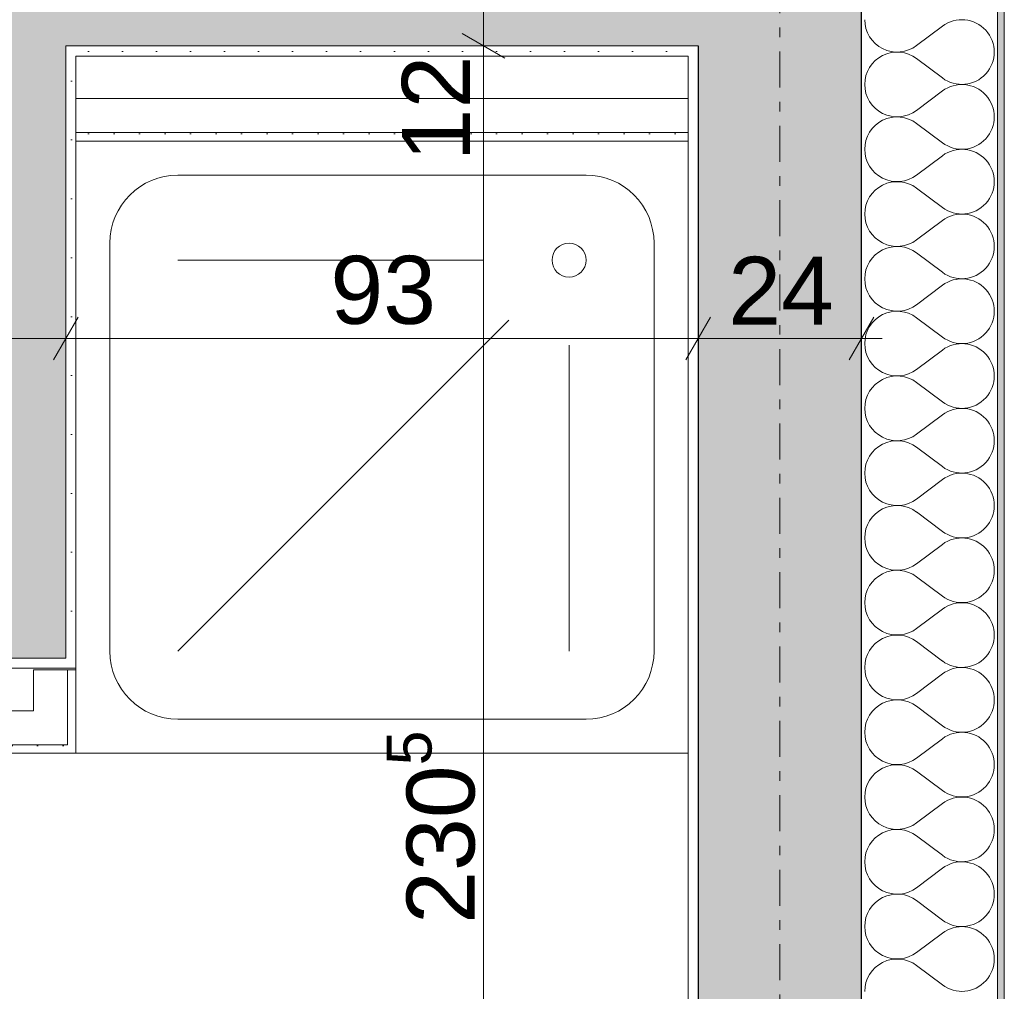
# Model space of a CAD drawing. Extents: x 100 to 2982, y 37 to 2050.
# Tile 128 of 135: x 2036 to 2181, y 1565 to 1708. Entities that reach past the tile are written whole.
import ezdxf
from ezdxf.xclip import XClip

# ---------------------------------------------------------------- set-up
doc = ezdxf.new("R2010")
doc.units = 0
doc.header["$MEASUREMENT"] = 0
doc.header["$XCLIPFRAME"] = 0
doc.linetypes.add('Przerywana podwójnie', pattern=[54.680554, 26.458333, -10.583333, 7.055556, -10.583333])
for name, color, linetype in [('299-A Wymiary Opisy', 7, 'Continuous'), ('330-W Wyposażenie', 7, 'Continuous'), ('410-K Osie', 7, 'Continuous'), ('420-K Ściany', 7, 'Continuous'), ('820-G Rysunki Obrazki', 7, 'Continuous'), ('A_ŚCIANY ZEWNĘTRZNE', 7, 'Continuous')]:
    doc.layers.add(name, color=color, linetype=linetype)
doc.styles.add('STYL_AUTOMATYCZNY_3', font='txt')
doc.styles.add('STYL_AUTOMATYCZNY_7', font='txt')
pattern_1 = [(0, (-18316.349, -206.5255), (0, 8.660254), [0, -5]), (0, (-18313.849, -202.195), (0, 8.660254), [0, -5])]
pattern_2 = [(0, (-18316.349, -206.5255), (0, 3.75), [0, -3.75])]

# ---------------------------------------------------------------- blocks, each defined once
blk = doc.blocks.new('*X9')
at = {"layer": '420-K Ściany', "color": 174, "linetype": 'Continuous', "lineweight": 5, "ltscale": 0.2}
for p, q in [((2171.71, 1706.81), (2167.9, 1703.95)), ((2171.71, 1699.19), (2167.9, 1702.05)), ((2171.71, 1697.28), (2167.9, 1694.43)), ((2171.71, 1689.66), (2167.9, 1692.52)), ((2171.71, 1687.76), (2167.9, 1684.9)), ((2171.71, 1680.14), (2167.9, 1683)), ((2171.71, 1678.24), (2167.9, 1675.38)), ((2171.71, 1670.62), (2167.9, 1673.47)), ((2171.71, 1668.71), (2167.9, 1665.86)), ((2171.71, 1661.09), (2167.9, 1663.95)), ((2171.71, 1659.19), (2167.9, 1656.33)), ((2171.71, 1651.57), (2167.9, 1654.43)), ((2171.71, 1649.66), (2167.9, 1646.81)), ((2171.71, 1642.05), (2167.9, 1644.9)), ((2171.71, 1640.14), (2167.9, 1637.28)), ((2171.71, 1632.52), (2167.9, 1635.38)), ((2171.71, 1630.62), (2167.9, 1627.76)), ((2171.71, 1623), (2167.9, 1625.86)), ((2171.71, 1621.09), (2167.9, 1618.24)), ((2171.71, 1613.47), (2167.9, 1616.33)), ((2171.71, 1611.57), (2167.9, 1608.71)), ((2171.71, 1603.95), (2167.9, 1606.81)), ((2171.71, 1602.05), (2167.9, 1599.19)), ((2171.71, 1594.43), (2167.9, 1597.28)), ((2171.71, 1592.52), (2167.9, 1589.66)), ((2171.71, 1584.9), (2167.9, 1587.76)), ((2171.71, 1583), (2167.9, 1580.14)), ((2171.71, 1575.38), (2167.9, 1578.24)), ((2171.71, 1573.47), (2167.9, 1570.62)), ((2171.71, 1565.86), (2167.9, 1568.71))]:
    blk.add_line(p, q, dxfattribs=at)
for centre, start, end in [((2165.04, 1707.76), 180, 306.8699), ((2174.56, 1703), 233.1301, 126.8699), ((2165.04, 1698.24), 53.1301, 180), ((2165.04, 1698.24), 180, 306.8699), ((2174.56, 1693.47), 233.1301, 126.8699), ((2165.04, 1688.71), 53.1301, 180), ((2165.04, 1688.71), 180, 306.8699), ((2174.56, 1683.95), 233.1301, 126.8699), ((2165.04, 1679.19), 53.1301, 180), ((2165.04, 1679.19), 180, 306.8699), ((2174.56, 1674.43), 233.1301, 126.8699), ((2165.04, 1669.66), 53.1301, 180), ((2165.04, 1669.66), 180, 306.8699), ((2174.56, 1664.9), 233.1301, 126.8699), ((2165.04, 1660.14), 53.1301, 180), ((2165.04, 1660.14), 180, 306.8699), ((2174.56, 1655.38), 233.1301, 126.8699), ((2165.04, 1650.62), 53.1301, 180), ((2165.04, 1650.62), 180, 306.8699), ((2174.56, 1645.86), 233.1301, 126.8699), ((2165.04, 1641.09), 53.1301, 180), ((2165.04, 1641.09), 180, 306.8699), ((2174.56, 1636.33), 233.1301, 126.8699), ((2165.04, 1631.57), 53.1301, 180), ((2165.04, 1631.57), 180, 306.8699), ((2174.56, 1626.81), 233.1301, 126.8699), ((2165.04, 1622.05), 53.1301, 180), ((2165.04, 1622.05), 180, 306.8699), ((2174.56, 1617.28), 233.1301, 126.8699), ((2165.04, 1612.52), 53.1301, 180), ((2165.04, 1612.52), 180, 306.8699), ((2174.56, 1607.76), 233.1301, 126.8699), ((2165.04, 1603), 53.1301, 180), ((2165.04, 1603), 180, 306.8699), ((2174.56, 1598.24), 233.1301, 126.8699), ((2165.04, 1593.47), 53.1301, 180), ((2165.04, 1593.47), 180, 306.8699), ((2174.56, 1588.71), 233.1301, 126.8699), ((2165.04, 1583.95), 53.1301, 180), ((2165.04, 1583.95), 180, 306.8699), ((2174.56, 1579.19), 233.1301, 126.8699), ((2165.04, 1574.43), 53.1301, 180), ((2165.04, 1574.43), 180, 306.8699), ((2174.56, 1569.66), 233.1301, 126.8699), ((2165.04, 1564.9), 53.1301, 180)]:
    blk.add_arc(centre, 4.76, start, end, dxfattribs=at)
blk = doc.blocks.new('Rysunek_1_1', base_point=(-18316.35, -206.53))
at = {"layer": '420-K Ściany', "linetype": 'Continuous', "lineweight": 5}
h = blk.add_hatch(dxfattribs=at)
h.set_pattern_fill('Tynk_0001', color=176, style=0, pattern_type=2)
h.set_pattern_definition(pattern_1)
h.paths.add_polyline_path([(2179.8, 1821.51), (2179.8, 575.51), (2180.8, 575.51), (2180.8, 1821.51)])
at = {"layer": '420-K Ściany', "linetype": 'Continuous', "lineweight": 13}
for points in [[(2030.8, 1715.91), (2030.8, 1703.91), (2042.8, 1703.91), (2042.8, 1715.91)], [(2042.8, 1715.91), (2042.8, 1703.91), (2044.3, 1703.91), (2044.3, 1715.91)], [(2044.3, 1703.91), (2134.3, 1703.91), (2134.3, 1715.91), (2044.3, 1715.91)], [(2134.3, 1715.91), (2134.3, 1703.91), (2135.8, 1703.91), (2135.8, 1715.91)], [(2135.8, 1715.91), (2135.8, 1703.91), (2159.8, 1703.91), (2159.8, 1715.91)], [(2030.8, 1703.91), (2030.8, 1625.91), (2042.8, 1625.91), (2042.8, 1703.91)], [(2135.8, 1703.91), (2135.8, 1473.51), (2159.8, 1473.51), (2159.8, 1703.91)], [(2030.8, 1625.91), (2042.8, 1613.91), (2042.8, 1625.91)], [(2030.8, 1613.91), (2042.8, 1613.91), (2030.8, 1625.91)]]:
    blk.add_hatch(color=62, dxfattribs=at).paths.add_polyline_path(points)
at = {"layer": '420-K Ściany', "linetype": 'Continuous', "lineweight": 5}
h = blk.add_hatch(dxfattribs=at)
h.set_pattern_fill('Tynk_0001', color=180, style=0, pattern_type=2)
h.set_pattern_definition(pattern_1)
h.paths.add_polyline_path([(2042.8, 1703.91), (2042.8, 1702.41), (2044.3, 1702.41), (2044.3, 1703.91)])
h = blk.add_hatch(dxfattribs=at)
h.set_pattern_fill('Tynk_0001', color=180, style=0, pattern_type=2)
h.set_pattern_definition(pattern_1)
h.paths.add_polyline_path([(2044.3, 1702.41), (2134.3, 1702.41), (2134.3, 1703.91), (2044.3, 1703.91)])
h = blk.add_hatch(dxfattribs=at)
h.set_pattern_fill('Tynk_0001', color=180, style=0, pattern_type=2)
h.set_pattern_definition(pattern_1)
h.paths.add_polyline_path([(2134.3, 1703.91), (2134.3, 1702.41), (2135.8, 1702.41), (2135.8, 1703.91)])
h = blk.add_hatch(dxfattribs=at)
h.set_pattern_fill('Tynk_0001', color=180, style=0, pattern_type=2)
h.set_pattern_definition(pattern_1)
h.paths.add_polyline_path([(2042.8, 1702.41), (2042.8, 1613.91), (2044.3, 1613.91), (2044.3, 1702.41)])
h = blk.add_hatch(dxfattribs=at)
h.set_pattern_fill('Tynk_0001', color=180, style=0, pattern_type=2)
h.set_pattern_definition(pattern_1)
h.paths.add_polyline_path([(2134.3, 1702.41), (2134.3, 1475.01), (2135.8, 1475.01), (2135.8, 1702.41)])
h = blk.add_hatch(dxfattribs=at)
h.set_pattern_fill('Tynk_0001', color=180, style=0, pattern_type=2)
h.set_pattern_definition(pattern_1)
h.paths.add_polyline_path([(2042.8, 1613.91), (1924.3, 1613.91), (1924.3, 1612.41), (2042.8, 1612.41)])
h = blk.add_hatch(dxfattribs=at)
h.set_pattern_fill('Tynk_0001', color=180, style=0, pattern_type=2)
h.set_pattern_definition(pattern_1)
h.paths.add_polyline_path([(2042.8, 1613.91), (2044.3, 1612.41), (2044.3, 1613.91)])
h = blk.add_hatch(dxfattribs=at)
h.set_pattern_fill('Tynk_0001', color=180, style=0, pattern_type=2)
h.set_pattern_definition(pattern_1)
h.paths.add_polyline_path([(2042.8, 1612.41), (2044.3, 1612.41), (2042.8, 1613.91)])
at = {"layer": 'A_ŚCIANY ZEWNĘTRZNE', "linetype": 'Continuous', "lineweight": 5}
h = blk.add_hatch(dxfattribs=at)
h.set_pattern_fill('Gips_0001', color=177, style=0, pattern_type=2)
h.set_pattern_definition(pattern_2)
h.paths.add_polyline_path([(2044.3, 1689.91), (2134.3, 1689.91), (2134.3, 1691.16), (2044.3, 1691.16)])
h = blk.add_hatch(dxfattribs=at)
h.set_pattern_fill('Gips_0001', color=177, style=0, pattern_type=2)
h.set_pattern_definition(pattern_2)
h.paths.add_polyline_path([(2044.3, 1601.16), (2044.3, 1612.15), (2043.05, 1612.15), (2043.05, 1601.16)])
h = blk.add_hatch(dxfattribs=at)
h.set_pattern_fill('Gips_0001', color=177, style=0, pattern_type=2)
h.set_pattern_definition(pattern_2)
h.paths.add_polyline_path([(2043.05, 1601.16), (1924.3, 1601.16), (1924.3, 1599.91), (2043.05, 1599.91)])
h = blk.add_hatch(dxfattribs=at)
h.set_pattern_fill('Gips_0001', color=177, style=0, pattern_type=2)
h.set_pattern_definition(pattern_2)
h.paths.add_polyline_path([(2043.05, 1599.91), (2044.3, 1599.91), (2043.05, 1601.16)])
h = blk.add_hatch(dxfattribs=at)
h.set_pattern_fill('Gips_0001', color=177, style=0, pattern_type=2)
h.set_pattern_definition(pattern_2)
h.paths.add_polyline_path([(2043.05, 1601.16), (2044.3, 1599.91), (2044.3, 1601.16)])
at = {"layer": '299-A Wymiary Opisy', "color": 85, "linetype": 'Continuous', "lineweight": 13, "ltscale": 0.2}
for p, q in [((2104.23, 1703.91), (2104.23, 1715.91)), ((2108.92, 1703.91), (2099.55, 1703.91)), ((2104.23, 1473.51), (2104.23, 1703.91)), ((2042.8, 1656.21), (2042.8, 1665.58)), ((2135.8, 1656.21), (2135.8, 1665.58)), ((2159.8, 1656.21), (2159.8, 1665.58)), ((2030.8, 1660.9), (2042.8, 1660.9)), ((2042.8, 1660.9), (2135.8, 1660.9)), ((2135.8, 1660.9), (2159.8, 1660.9)), ((2159.8, 1660.9), (2162.86, 1660.9))]:
    blk.add_line(p, q, dxfattribs=at)
at = {"layer": '299-A Wymiary Opisy', "color": 45, "linetype": 'Continuous', "lineweight": 15, "ltscale": 0.2}
for p, q in [((2101.11, 1705.72), (2107.36, 1702.11)), ((2044.61, 1664.02), (2041, 1657.77)), ((2137.61, 1664.02), (2134, 1657.77)), ((2158, 1657.77), (2161.61, 1664.02))]:
    blk.add_line(p, q, dxfattribs=at)
at = {"layer": '330-W Wyposażenie', "color": 75, "linetype": 'Continuous', "lineweight": 15, "ltscale": 0.2}
for p, q in [((2119.3, 1684.91), (2059.3, 1684.91)), ((2049.3, 1674.91), (2049.3, 1614.91)), ((2129.3, 1614.91), (2129.3, 1674.91)), ((2104.3, 1672.41), (2059.3, 1672.41)), ((2107.96, 1663.57), (2059.3, 1614.91)), ((2116.8, 1659.91), (2116.8, 1614.91)), ((2059.3, 1604.91), (2119.3, 1604.91))]:
    blk.add_line(p, q, dxfattribs=at)
at = {"layer": '330-W Wyposażenie', "color": 75, "linetype": 'Continuous', "lineweight": 15, "ltscale": 0.2, "flags": 128}
blk.add_lwpolyline([(2044.3, 1689.91), (2044.3, 1599.91), (2134.3, 1599.91), (2134.3, 1689.91)], close=True, dxfattribs=at)
at = {"layer": '330-W Wyposażenie', "color": 75, "linetype": 'Continuous', "lineweight": 15, "ltscale": 0.2}
blk.add_circle((2116.8, 1672.41), 2.5, dxfattribs=at)
for centre, start, end in [((2059.3, 1674.91), 90, 180), ((2119.3, 1674.91), 0, 90), ((2059.3, 1614.91), 180, 270), ((2119.3, 1614.91), 270, 0)]:
    blk.add_arc(centre, 10, start, end, dxfattribs=at)
at = {"layer": '410-K Osie', "color": 4, "linetype": 'Przerywana podwójnie', "lineweight": 13, "ltscale": 0.2}
blk.add_line((2147.8, 1801.51), (2147.8, 517.46), dxfattribs=at)
blk.add_line((2147.8, 1801.51), (2147.8, 517.46), dxfattribs=at)
at = {"layer": '420-K Ściany', "color": 67, "linetype": 'Continuous', "lineweight": 13, "ltscale": 0.2}
for p, q in [((2179.8, 595.51), (2179.8, 1801.51)), ((2042.8, 1703.91), (2044.3, 1703.91)), ((2042.8, 1625.91), (2042.8, 1703.91)), ((2042.8, 1703.91), (2044.3, 1703.91)), ((2044.3, 1703.91), (2134.3, 1703.91)), ((2134.3, 1703.91), (2135.8, 1703.91)), ((2134.3, 1703.91), (2135.8, 1703.91)), ((2042.8, 1613.91), (2042.8, 1625.91)), ((2042.8, 1613.91), (2042.8, 1625.91)), ((2030.8, 1613.91), (2042.8, 1613.91))]:
    blk.add_line(p, q, dxfattribs=at)
at = {"layer": '420-K Ściany', "color": 27, "linetype": 'Continuous', "lineweight": 25, "ltscale": 0.2}
for p, q in [((2159.8, 1703.91), (2159.8, 1715.91)), ((2135.8, 1703.91), (2135.8, 1473.51)), ((2159.8, 1473.51), (2159.8, 1703.91))]:
    blk.add_line(p, q, dxfattribs=at)
at = {"layer": '420-K Ściany', "color": 47, "linetype": 'Continuous', "lineweight": 15, "ltscale": 0.2, "flags": 128}
for points in [[(2180.8, 574.51), (2180.8, 1822.51)], [(2044.3, 1613.91), (2044.3, 1702.41)], [(2044.3, 1702.41), (2134.3, 1702.41)], [(2134.3, 1702.41), (2134.3, 1475.01)], [(2044.3, 1612.41), (2044.3, 1613.91)], [(1924.3, 1612.41), (2044.3, 1612.41)]]:
    blk.add_lwpolyline(points, dxfattribs=at)
at = {"layer": 'A_ŚCIANY ZEWNĘTRZNE', "color": 47, "linetype": 'Continuous', "lineweight": 15, "ltscale": 0.2}
for p, q in [((2044.3, 1691.16), (2134.3, 1691.16)), ((2043.05, 1606.16), (2043.05, 1612.15)), ((2043.05, 1601.16), (2043.05, 1606.16)), ((1924.3, 1601.16), (2038.05, 1601.16)), ((2038.05, 1601.16), (2043.05, 1601.16)), ((2038.05, 1601.16), (2043.05, 1601.16))]:
    blk.add_line(p, q, dxfattribs=at)
at = {"layer": 'A_ŚCIANY ZEWNĘTRZNE', "color": 47, "linetype": 'Continuous', "lineweight": 15, "ltscale": 0.2, "flags": 128}
for points in [[(2134.3, 1696.16), (2044.3, 1696.16)], [(2044.3, 1696.16), (2044.3, 1689.91)], [(2134.3, 1689.91), (2134.3, 1696.16)], [(2044.3, 1689.91), (2134.3, 1689.91)], [(2043.05, 1612.15), (2038.05, 1612.15)], [(2038.05, 1612.15), (2038.05, 1606.16)], [(2044.3, 1612.15), (2043.05, 1612.15)], [(2044.3, 1599.91), (2044.3, 1612.15)], [(2038.05, 1606.16), (1924.3, 1606.16)], [(1924.3, 1599.91), (2043.05, 1599.91)], [(2044.3, 1599.91), (2043.05, 1599.91)]]:
    blk.add_lwpolyline(points, dxfattribs=at)
at = {"color": 65, "linetype": 'Continuous', "lineweight": 13, "ltscale": 0.2}
blk.add_blockref('*X9', (0, 0), dxfattribs=at)
at = {"layer": '299-A Wymiary Opisy', "color": 46, "linetype": 'Continuous', "lineweight": 15, "insert": (2102.23, 1686.93), "char_height": 10, "width": 15.1772, "attachment_point": 7, "rotation": 90, "style": 'STYL_AUTOMATYCZNY_7'}
blk.add_mtext('\\A1;{\\pql;\\fArial|b0|i0|c0|p38;12}', dxfattribs=at)
at = {"layer": '299-A Wymiary Opisy', "color": 46, "linetype": 'Continuous', "lineweight": 15, "char_height": 10, "width": 15.1772, "attachment_point": 7, "style": 'STYL_AUTOMATYCZNY_7'}
for s, insert in [('\\A1;{\\pql;\\fArial|b0|i0|c0|p38;93}', (2081.71, 1662.9)), ('\\A1;{\\pql;\\fArial|b0|i0|c0|p38;24}', (2140.21, 1662.9))]:
    blk.add_mtext(s, dxfattribs=dict(at, insert=insert))
at = {"layer": '299-A Wymiary Opisy', "color": 46, "linetype": 'Continuous', "lineweight": 15, "insert": (2105.83, 1574.82), "char_height": 10, "attachment_point": 7, "rotation": 90, "style": 'STYL_AUTOMATYCZNY_3'}
blk.add_mtext('\\A1;{\\pql;\\fArial|b0|i0|c238|p38;230\\fArial|b0|i0|c238|p38;\\A1{\\H.66x;\\S5^  ;}}', dxfattribs=at)

msp = doc.modelspace()

# ---------------------------------------------------------------- block references
at = {"layer": '820-G Rysunki Obrazki', "color": 65, "linetype": 'Continuous', "lineweight": 13, "ltscale": 0.2}
ref = msp.add_blockref('Rysunek_1_1', (-18316.35, -206.53), dxfattribs=at)
XClip(ref).set_block_clipping_path([(244.527027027, 76.8014120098), (2570.9054054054, 2022.1162324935)])

doc.saveas('drawing.dxf')
